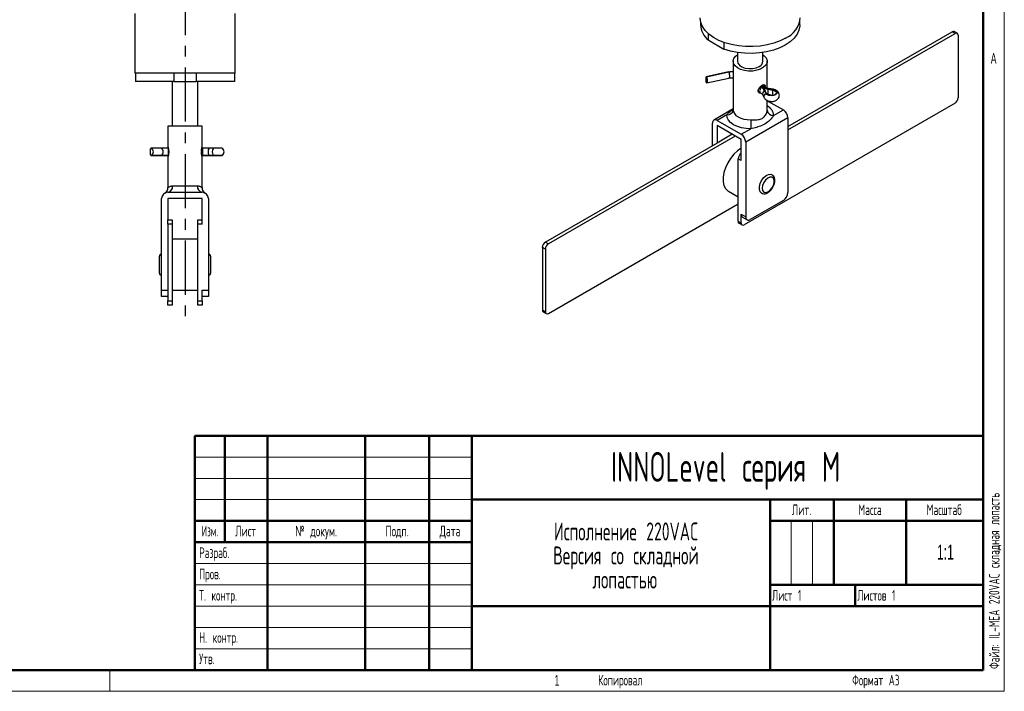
# Model space of a CAD drawing. Header units: millimetres. Extents: x 0 to 420, y 0 to 297.
# Tile 2 of 3: x 189 to 420, y 0 to 158. Entities that reach past the tile are written whole.
import ezdxf

# ---------------------------------------------------------------- set-up
doc = ezdxf.new("R2010")
doc.units = ezdxf.units.MM
doc.linetypes.add('CENTERX2', pattern=[20.32, 12.7, -2.54, 2.54, -2.54])
doc.layers.add('ОСЕВЫЕ', color=7, linetype='Continuous')
doc.layers.add('ОСНОВНОЙ', color=7, linetype='Continuous', lineweight=25)
doc.styles.add('SLDTEXTSTYLE0', font='TXT', dxfattribs={"width": 0.605, "bigfont": 'bigfont'})
doc.styles.add('SLDTEXTSTYLE1', font='TXT', dxfattribs={"width": 0.620146, "bigfont": 'bigfont'})
doc.styles.add('SLDTEXTSTYLE2', font='TXT', dxfattribs={"width": 0.605})
doc.styles.add('SLDTEXTSTYLE3', font='TXT', dxfattribs={"width": 0.559127, "bigfont": 'bigfont'})

# ---------------------------------------------------------------- blocks, each defined once
blk = doc.blocks.new('SW_NOTE_0')
at = {"color": 0, "linetype": 'Continuous', "lineweight": 0, "attachment_point": 2, "style": 'SLDTEXTSTYLE0'}
for s, insert, char_height in [('Исполнение 220VAC', (27.65, 5.44), 4.2333), ('Версия со складной', (27.63, -0.2), 4.2333), ('лопастью', (27.35, -5.85), 4.233)]:
    blk.add_mtext(s, dxfattribs=dict(at, insert=insert, char_height=char_height))

msp = doc.modelspace()

# ---------------------------------------------------------------- linework, layer by layer
at = {"color": 7, "linetype": 'Continuous', "lineweight": 18}
for p, q in [((420, 297), (420, 0)), ((230, 55), (295, 55)), ((230, 50), (295, 50)), ((230, 45), (295, 45)), ((370, 40), (370, 25)), ((375, 40), (375, 25)), ((230, 30), (295, 30)), ((230, 25), (295, 25)), ((230, 20), (295, 20)), ((230, 15), (295, 15)), ((230, 10), (295, 10)), ((0, 0), (420, 0))]:
    msp.add_line(p, q, dxfattribs=at)
at = {"color": 7, "linetype": 'Continuous', "lineweight": 50}
for p, q in [((415, 5), (415, 292)), ((230, 60), (415, 60)), ((230, 60), (230, 5)), ((237, 35), (237, 60)), ((247, 60), (247, 5)), ((270, 60), (270, 5)), ((285, 60), (285, 5)), ((295, 60), (295, 5)), ((295, 45), (415, 45)), ((365, 45), (365, 5)), ((380, 45), (380, 25)), ((397, 45), (397, 25)), ((230, 40), (295, 40)), ((365, 40), (415, 40)), ((230, 35), (295, 35)), ((365, 25), (415, 25)), ((385, 25), (385, 20)), ((295, 20), (415, 20)), ((20, 5), (415, 5))]:
    msp.add_line(p, q, dxfattribs=at)
at = {"color": 7, "linetype": 'Continuous', "lineweight": 25}
for p, q in [((215.93, 159.16), (215.93, 145.16)), ((239.43, 145.16), (239.43, 159.16)), ((348.7, 157.24), (348.7, 156.49)), ((372, 156.49), (372, 157.24)), ((408.93, 154.49), (408.23, 154.9)), ((350.47, 154.45), (350.47, 152.93)), ((350.47, 152.93), (354.18, 150.78)), ((369.19, 132.6), (407.73, 154.85)), ((369.19, 131.79), (408.43, 154.44)), ((408.43, 154.44), (407.73, 154.85)), ((409.14, 154.03), (409.14, 139.34)), ((354.18, 152.35), (354.18, 150.78)), ((357.35, 149.99), (357.35, 147.91)), ((363.35, 147.91), (363.35, 149.99)), ((356.35, 147.91), (356.35, 136.48)), ((364.35, 141.61), (364.35, 147.91)), ((239.43, 145.16), (215.93, 145.16)), ((216.03, 145.16), (216.03, 143.16)), ((225.05, 145.16), (225.05, 143.16)), ((230.3, 145.16), (230.3, 143.16)), ((239.33, 143.16), (239.33, 145.16)), ((350.02, 143.04), (350.02, 144.23)), ((355.27, 145.42), (350.04, 144.29)), ((355.32, 145.35), (350.09, 144.22)), ((350.13, 142.84), (355.36, 143.97)), ((225.05, 143.16), (216.03, 143.16)), ((224.68, 143.16), (224.68, 132.66)), ((225.05, 143.16), (230.3, 143.16)), ((239.33, 143.16), (230.3, 143.16)), ((230.68, 132.66), (230.68, 143.16)), ((363.03, 141.87), (362.81, 142)), ((363.39, 141.97), (363.03, 142.18)), ((364.03, 140.4), (363.71, 141.04)), ((364.21, 140.37), (363.9, 141.01)), ((364.55, 141.35), (365.66, 141.17)), ((364.55, 140.16), (364.55, 141.35)), ((364.61, 141.55), (364.63, 141.56)), ((364.61, 141.55), (365.71, 141.37)), ((365.74, 141.38), (364.63, 141.56)), ((365.66, 139.98), (365.66, 141.17)), ((362.52, 140.64), (362.77, 140.49)), ((363.31, 140), (363.62, 139.36)), ((363.62, 139.36), (363.63, 139.34)), ((364.35, 136.48), (364.35, 138.72)), ((364.55, 140.16), (365.66, 139.98)), ((364.57, 140.1), (365.67, 139.92)), ((365.66, 139.98), (365.89, 139.93)), ((356.35, 136.72), (351.82, 134.11)), ((408.43, 138.11), (358.94, 109.54)), ((364.35, 138.66), (368.13, 136.48)), ((364.35, 136.41), (364.35, 136.48)), ((365.85, 135.17), (368.13, 136.48)), ((354.85, 135.35), (352.57, 134.03)), ((369.19, 134.64), (359.29, 128.93)), ((369.19, 134.64), (369.19, 117.09)), ((223.68, 132.66), (223.68, 127.77)), ((231.68, 132.66), (223.68, 132.66)), ((231.68, 127.77), (231.68, 132.66)), ((351.51, 128.11), (351.51, 133.42)), ((352.57, 134.03), (358.23, 130.77)), ((358.23, 129.54), (352.57, 132.81)), ((352.57, 132.81), (352.57, 128.72)), ((358.23, 130.77), (360.51, 132.08)), ((356.82, 130.36), (312.97, 105.05)), ((356.11, 130.77), (352.57, 128.72)), ((358.23, 124.64), (358.23, 129.54)), ((219.61, 125.94), (219.61, 127.39)), ((222.05, 127.52), (219.73, 127.52)), ((222.11, 127.51), (219.79, 127.51)), ((223.75, 127.52), (222.05, 127.52)), ((223.75, 127.51), (222.11, 127.51)), ((223.75, 127.51), (223.75, 125.82)), ((231.79, 127.52), (231.61, 127.52)), ((233.35, 127.52), (231.79, 127.52)), ((231.79, 127.51), (231.79, 125.82)), ((233.32, 127.51), (231.79, 127.51)), ((234.32, 127.51), (233.32, 127.51)), ((234.35, 127.52), (233.35, 127.52)), ((236.29, 127.52), (234.35, 127.52)), ((352.57, 128.72), (312.27, 105.46)), ((359.29, 128.93), (359.29, 111.37)), ((219.73, 125.8), (222.05, 125.8)), ((222.11, 125.82), (219.79, 125.82)), ((222.05, 125.8), (223.75, 125.8)), ((223.75, 125.82), (222.11, 125.82)), ((223.68, 125.56), (223.68, 118.27)), ((231.61, 125.8), (231.79, 125.8)), ((231.68, 118.27), (231.68, 125.55)), ((233.32, 125.82), (231.79, 125.82)), ((231.79, 125.8), (233.35, 125.8)), ((234.32, 125.82), (233.32, 125.82)), ((233.35, 125.8), (234.35, 125.8)), ((234.35, 125.8), (236.29, 125.8)), ((357.52, 110.35), (357.52, 125.05)), ((358.23, 124.64), (357.52, 125.05)), ((224.77, 118.66), (230.58, 118.66)), ((222.18, 94.16), (222.18, 115.66)), ((223.68, 117.16), (231.68, 117.16)), ((231.68, 115.66), (223.68, 115.66)), ((223.68, 115.66), (223.68, 110.66)), ((231.68, 109.66), (231.68, 115.66)), ((233.18, 115.66), (233.18, 94.16)), ((355.23, 117.4), (357.52, 116.08)), ((312.97, 88.72), (357.52, 114.44)), ((368.13, 115.25), (360.35, 110.76)), ((358.23, 111.99), (359.29, 111.37)), ((358.23, 109.94), (358.23, 111.99)), ((358.54, 111.3), (359.6, 110.69)), ((223.68, 110.66), (224.68, 110.66)), ((223.68, 109.66), (223.68, 110.66)), ((224.68, 109.66), (223.68, 109.66)), ((223.68, 109.66), (223.68, 91.66)), ((224.68, 110.66), (224.68, 109.66)), ((224.68, 109.66), (224.68, 91.66)), ((230.68, 110.66), (231.68, 110.66)), ((230.68, 109.66), (230.68, 110.66)), ((230.68, 91.66), (230.68, 109.66)), ((231.68, 109.66), (230.68, 109.66)), ((357.52, 110.35), (358.23, 109.94)), ((357.73, 109.9), (358.44, 109.49)), ((230.68, 106.16), (224.68, 106.16)), ((312.27, 103.82), (311.56, 104.23)), ((311.56, 104.23), (311.56, 89.53)), ((312.27, 105.46), (312.97, 105.05)), ((221.68, 98.16), (221.68, 102.16)), ((233.68, 102.16), (233.68, 100.16)), ((312.27, 103.82), (312.27, 89.13)), ((233.68, 100.16), (233.68, 98.16)), ((222.18, 92.66), (222.18, 94.16)), ((222.18, 94.16), (223.68, 94.16)), ((223.68, 92.66), (222.18, 92.66)), ((224.68, 94.16), (230.68, 94.16)), ((231.68, 94.16), (233.18, 94.16)), ((231.68, 91.66), (231.68, 94.16)), ((233.18, 92.66), (231.68, 92.66)), ((233.18, 94.16), (233.18, 92.66)), ((223.68, 90.66), (223.68, 91.66)), ((223.68, 91.66), (224.68, 91.66)), ((224.68, 90.66), (223.68, 90.66)), ((224.68, 91.66), (224.68, 90.66)), ((230.68, 91.66), (231.68, 91.66)), ((230.68, 90.66), (230.68, 91.66)), ((231.68, 90.66), (230.68, 90.66)), ((231.68, 91.66), (231.68, 90.66)), ((311.56, 89.53), (312.27, 89.13)), ((311.77, 89.08), (312.47, 88.67))]:
    msp.add_line(p, q, dxfattribs=at)
at = {"color": 8, "linetype": 'Continuous', "lineweight": 25}
for p, q in [((362.91, 141.83), (362.74, 141.93)), ((362.81, 142.01), (363.1, 141.84)), ((363, 142.16), (363.24, 142.02)), ((363.1, 141.78), (363.1, 141.84)), ((363.24, 142.02), (363.38, 141.97)), ((365.71, 141.37), (365.74, 141.38)), ((231.79, 127.51), (231.61, 127.51)), ((231.79, 127.52), (231.79, 127.51)), ((236.35, 127.51), (234.32, 127.51)), ((231.79, 125.82), (231.61, 125.82)), ((231.79, 125.82), (231.79, 125.8)), ((236.35, 125.82), (234.32, 125.82))]:
    msp.add_line(p, q, dxfattribs=at)
at = {"color": 7, "linetype": 'Continuous', "lineweight": 25, "flags": 128}
for points in [[(368.66, 153.32), (367.36, 152.68), (365.91, 152.15), (364.35, 151.74), (362.69, 151.47), (360.99, 151.35), (359.28, 151.37), (357.59, 151.53), (355.95, 151.83), (354.41, 152.27), (353, 152.83), (351.74, 153.5), (350.67, 154.27), (349.8, 155.13), (349.16, 156.05), (348.76, 157.01), (348.6, 158), (348.6, 158.12)], [(372, 156.49), (371.99, 156.22), (371.79, 155.23), (371.34, 154.26), (370.65, 153.34), (369.72, 152.49), (368.59, 151.73), (367.27, 151.08), (365.8, 150.54), (364.21, 150.14), (362.53, 149.88), (360.81, 149.77), (359.07, 149.8), (357.36, 149.99), (355.72, 150.32), (354.18, 150.78)], [(363.35, 149.44), (363.66, 149.21), (364.11, 148.7), (364.33, 148.13), (364.3, 147.55), (364.02, 147), (363.51, 146.5), (362.8, 146.09), (361.94, 145.79), (360.98, 145.63), (359.97, 145.61), (359, 145.74), (358.1, 146), (357.35, 146.39), (356.79, 146.87), (356.45, 147.41), (356.35, 147.99), (356.51, 148.56), (356.91, 149.09), (357.35, 149.44)], [(357.35, 147.91), (357.45, 147.47), (357.81, 146.99), (358.39, 146.6), (359.15, 146.33), (360.01, 146.19), (360.91, 146.21), (361.75, 146.38), (362.47, 146.69)], [(350.02, 144.23), (350.02, 144.26), (350.03, 144.28), (350.04, 144.29), (350.05, 144.29), (350.06, 144.28), (350.07, 144.27), (350.08, 144.25), (350.09, 144.22)], [(350.09, 144.22), (350.16, 143.98), (350.22, 143.73), (350.25, 143.49), (350.26, 143.27), (350.25, 143.08), (350.22, 142.94), (350.16, 142.86), (350.09, 142.84)], [(365.66, 141.17), (366.09, 141.04), (366.39, 140.82), (366.51, 140.55), (366.43, 140.28), (366.17, 140.04), (365.76, 139.89), (365.29, 139.85), (364.82, 139.92), (364.44, 140.09), (364.22, 140.34)], [(365.74, 141.38), (365.77, 141.36), (365.78, 141.35)], [(364.22, 140.34), (364.22, 140.36), (364.21, 140.37)], [(364.31, 140.21), (364.35, 140.2), (364.55, 140.16)], [(365.67, 139.92), (365.67, 139.93), (365.66, 139.94), (365.66, 139.96), (365.66, 139.98)], [(360.51, 132.08), (359.39, 132.13), (358.32, 132.31), (357.33, 132.6), (356.46, 133.01), (355.75, 133.51), (355.24, 134.08), (354.93, 134.71), (354.85, 135.35)], [(358.23, 127.5), (357.35, 126.88), (356.5, 126.08), (355.73, 125.12), (355.08, 124.06), (354.55, 122.93), (354.19, 121.79), (354.01, 120.68), (354.01, 119.65), (354.19, 118.76), (354.55, 118.03), (355.08, 117.5), (355.23, 117.4)], [(362.99, 116.96), (362.68, 117.26), (362.5, 117.79), (362.5, 118.46), (362.68, 119.2), (363.04, 119.94), (363.53, 120.59), (364.09, 121.08), (364.67, 121.36), (365.21, 121.4), (365.52, 121.28)], [(363.18, 118.11), (363.27, 117.58), (363.55, 117.22), (363.96, 117.1), (364.46, 117.23), (364.98, 117.58), (365.44, 118.12), (365.8, 118.76), (365.98, 119.43), (365.98, 120.03), (365.8, 120.48), (365.44, 120.72), (364.98, 120.72), (364.46, 120.48), (363.96, 120.02), (363.55, 119.42), (363.27, 118.76), (363.18, 118.11)]]:
    msp.add_lwpolyline(points, dxfattribs=at)
at = {"color": 8, "linetype": 'Continuous', "lineweight": 25, "flags": 128}
for points in [[(355.27, 145.42), (355.28, 145.42), (355.29, 145.41), (355.3, 145.4), (355.31, 145.37), (355.32, 145.35)], [(355.32, 145.35), (355.4, 145.11), (355.45, 144.86), (355.48, 144.62), (355.5, 144.4), (355.48, 144.21), (355.45, 144.07), (355.4, 143.99), (355.36, 143.97)], [(362.91, 141.83), (362.77, 141.62), (362.66, 141.39), (362.59, 141.16), (362.57, 140.94), (362.59, 140.75), (362.66, 140.6), (362.76, 140.5)], [(366.65, 140.85), (366.71, 140.65), (366.62, 140.33), (366.31, 140.06), (365.84, 139.88), (365.28, 139.83), (364.73, 139.91), (364.29, 140.11), (364.03, 140.4), (364.03, 140.4)], [(364.57, 140.1), (364.56, 140.11), (364.56, 140.12), (364.55, 140.14), (364.55, 140.16)], [(356.35, 136.48), (356.41, 136.08), (356.63, 135.63), (357.01, 135.21), (357.52, 134.85), (358.15, 134.55), (358.87, 134.34), (359.65, 134.21), (360.47, 134.17)], [(222.05, 127.52), (222.08, 127.52), (222.11, 127.51)], [(233.35, 127.52), (233.33, 127.52), (233.32, 127.51)], [(234.35, 127.52), (234.34, 127.52), (234.32, 127.51)], [(222.11, 125.82), (222.08, 125.81), (222.05, 125.8)], [(233.32, 125.82), (233.33, 125.81), (233.35, 125.8)], [(234.32, 125.82), (234.34, 125.81), (234.35, 125.8)]]:
    msp.add_lwpolyline(points, dxfattribs=at)
at = {"color": 7, "linetype": 'Continuous', "lineweight": 25}
for centre, radius, start, end in [((366.29, 158.66), 5.83, 293.9438, 354.7361), ((353.58, 156.69), 4.88, 182.3739, 230.4079), ((408.02, 154.44), 0.503, 65.6929, 125.6176), ((408.71, 154.1), 0.437, 350.786, 129.2033), ((361.88, 148.04), 1.47, 293.5055, 355.1744), ((355.96, 142.04), 3.39, 83.3369, 101.9335), ((350.29, 143.02), 0.266, 175.3009, 222.8451), ((362.01, 140.1), 1.94, 28.6947, 62.2198), ((362.99, 141.82), 0.0637, 352.6281, 56.0597), ((362.09, 139.98), 2.07, 28.6947, 62.2198), ((363.28, 141.84), 0.176, 101.2731, 181.1773), ((365.19, 145.61), 4.31, 241.0664, 261.519), ((365.21, 145.56), 4.05, 241.0664, 261.519), ((364.88, 141.37), 0.325, 146.0856, 184.2502), ((365.98, 141.19), 0.325, 146.0856, 184.2502), ((365.65, 140.17), 1.2, 34.1037, 87.1102), ((407.61, 139.41), 1.54, 302.6055, 357.3945), ((365.75, 136.57), 1.41, 186.3949, 273.9762), ((366.89, 134.54), 2.31, 2.6055, 57.3945), ((352.16, 133.52), 0.655, 50.7967, 189.214), ((410.6, 134.17), 50.13, 179.9946, 182.3845), ((356.99, 128.82), 2.31, 2.6055, 57.3945), ((219.73, 127.4), 0.122, 60.4004, 184.4572), ((219.22, 126.66), 1.02, 304.1251, 55.8749), ((221.54, 126.66), 1.02, 304.1251, 55.8749), ((234.62, 126.66), 1.55, 147.1809, 212.8191), ((235.63, 126.66), 1.55, 147.1809, 212.8191), ((236.29, 127.39), 0.133, 60.0654, 90), ((235.87, 126.66), 0.972, 299.9346, 60.0654), ((219.73, 125.93), 0.122, 175.5428, 299.5996), ((236.29, 125.94), 0.133, 270, 299.9346), ((359.06, 124.98), 1.54, 122.6055, 177.3945), ((222.18, 118.26), 1.5, 301.4877, 0.1564), ((223.43, 118.49), 1.35, 280.4008, 7.5445), ((231.92, 118.49), 1.35, 172.4555, 259.5992), ((233.18, 118.26), 1.5, 179.6815, 238.5123), ((223.68, 115.66), 1.5, 90, 180), ((231.68, 115.66), 1.5, 0, 90), ((366.89, 117.19), 2.31, 302.6055, 357.3945), ((358.96, 111.91), 0.739, 173.7012, 234.9867), ((359.94, 111.27), 0.655, 170.786, 309.2033), ((358.01, 110.3), 0.493, 173.7012, 234.9867), ((358.66, 109.88), 0.437, 170.786, 309.2033), ((313.09, 104.16), 1.54, 122.6055, 177.3945), ((313.8, 103.75), 1.54, 122.6055, 177.3945), ((222.18, 102.16), 0.5, 90, 180), ((233.18, 102.16), 0.5, 0, 90), ((222.18, 98.16), 0.5, 180, 270), ((233.18, 98.16), 0.5, 270, 0), ((312.05, 89.48), 0.493, 173.7012, 234.9867), ((312.7, 89.06), 0.437, 170.786, 309.2033)]:
    msp.add_arc(centre, radius, start, end, dxfattribs=at)
at = {"color": 8, "linetype": 'Continuous', "lineweight": 25}
for centre, radius, start, end in [((355.96, 142.36), 3.05, 82.581, 101.9458), ((363, 141.77), 0.102, 75.7099, 150.3058), ((364.1, 140.29), 0.839, 116.986, 200.318), ((363.79, 140.94), 0.128, 35.6564, 128.7002), ((364.41, 139.65), 0.839, 116.986, 200.318), ((364.11, 140.3), 0.128, 35.6564, 128.7002), ((355, 136.71), 1.37, 263.823, 350.8235), ((363.18, 135.03), 2.67, 2.802, 64.0046)]:
    msp.add_arc(centre, radius, start, end, dxfattribs=at)
at = {"color": 7, "linetype": 'Continuous', "lineweight": 25}
for points, knots in [([(355.36, 143.97), (355.45, 143.99), (355.69, 144.03), (356.05, 144.05), (356.28, 144.01), (356.35, 144)], [0, 0, 0, 0, 0.273465, 0.774296, 1, 1, 1, 1]), ([(362.24, 141.11), (362.24, 141.11), (362.23, 141.05), (362.25, 140.95), (362.32, 140.77), (362.42, 140.64), (362.51, 140.62), (362.51, 140.62)], [0, 0, 0, 0, 0.000025, 0.250043, 0.500073, 0.998886, 1, 1, 1, 1]), ([(362.79, 140.39), (362.7, 140.4), (362.51, 140.42), (362.34, 140.6), (362.25, 140.8), (362.23, 140.98), (362.25, 141.16), (362.34, 141.42), (362.53, 141.73), (362.85, 142.06), (363.19, 142.31), (363.49, 142.43), (363.71, 142.42), (363.82, 142.28), (363.87, 142.09), (363.88, 141.94), (363.87, 141.82), (363.87, 141.77)], [0, 0, 0, 0, 0.073147, 0.161605, 0.205567, 0.249404, 0.293366, 0.337291, 0.425906, 0.515868, 0.606744, 0.697525, 0.787433, 0.875967, 0.91998, 0.963908, 1, 1, 1, 1]), ([(363.65, 141.84), (363.65, 141.87), (363.66, 141.95), (363.65, 142.08), (363.61, 142.24), (363.53, 142.37), (363.41, 142.36), (363.36, 142.36)], [0, 0, 0, 0, 0.080809, 0.247965, 0.414977, 0.747923, 1, 1, 1, 1]), ([(364.63, 141.56), (364.51, 141.58), (364.15, 141.65), (363.72, 141.8), (363.47, 141.93), (363.39, 141.97)], [0, 0, 0, 0, 0.257491, 0.75507, 1, 1, 1, 1]), ([(363.63, 139.34), (363.68, 139.26), (363.77, 139.11), (364.04, 138.86), (364.45, 138.64), (364.99, 138.5), (365.48, 138.48), (365.9, 138.53), (366.32, 138.66), (366.71, 138.88), (367.04, 139.26), (367.21, 139.71), (367.19, 140.16), (367.03, 140.54), (366.78, 140.84), (366.5, 141.05), (366.16, 141.24), (365.91, 141.31), (365.78, 141.35)], [0, 0, 0, 0, 0.049373, 0.095957, 0.1807, 0.255388, 0.32078, 0.377613, 0.426528, 0.50814, 0.576876, 0.652869, 0.715981, 0.796559, 0.842986, 0.892809, 0.945406, 1, 1, 1, 1]), ([(362.77, 140.49), (362.85, 140.45), (363.06, 140.31), (363.24, 140.13), (363.29, 140.03), (363.31, 140)], [0, 0, 0, 0, 0.256674, 0.742876, 1, 1, 1, 1]), ([(360.47, 134.17), (360.87, 134.17), (361.68, 134.15), (362.7, 134.25), (363.33, 134.59), (363.83, 135.06), (364.22, 135.67), (364.31, 136.17), (364.35, 136.41)], [0, 0, 0, 0, 0.201341, 0.397423, 0.578071, 0.619921, 0.817845, 1, 1, 1, 1]), ([(365.85, 135.17), (365.67, 134.92), (365.29, 134.38), (364.35, 133.52), (363.18, 132.83), (361.88, 132.38), (360.95, 132.18), (360.51, 132.08)], [0, 0, 0, 0, 0.169043, 0.371056, 0.610353, 0.812023, 1, 1, 1, 1]), ([(223.68, 127.77), (223.68, 127.76), (223.69, 127.72), (223.76, 127.47), (223.82, 127.16), (223.84, 126.88), (223.85, 126.66), (223.84, 126.44), (223.82, 126.16), (223.76, 125.86), (223.69, 125.6), (223.68, 125.57), (223.68, 125.56)], [0, 0, 0, 0, 0.127112, 0.253135, 0.377104, 0.438638, 0.500188, 0.561619, 0.623184, 0.747128, 0.873041, 1, 1, 1, 1]), ([(231.68, 125.55), (231.67, 125.57), (231.66, 125.61), (231.59, 125.86), (231.54, 126.16), (231.51, 126.44), (231.5, 126.66), (231.51, 126.88), (231.54, 127.16), (231.59, 127.47), (231.66, 127.72), (231.68, 127.8), (231.66, 127.73), (231.63, 127.58), (231.61, 127.52)], [0, 0, 0, 0, 0.104924, 0.208721, 0.310778, 0.361498, 0.412074, 0.462794, 0.513472, 0.615709, 0.7195, 0.824347, 0.929084, 1, 1, 1, 1]), ([(363.01, 116.99), (363.11, 116.93), (363.36, 116.79), (363.84, 116.8), (364.37, 116.97), (364.9, 117.33), (365.4, 117.85), (365.8, 118.49), (366.07, 119.19), (366.18, 119.9), (366.11, 120.51), (365.88, 121), (365.63, 121.18), (365.52, 121.26)], [0, 0, 0, 0, 0.060317, 0.146896, 0.236058, 0.332715, 0.433204, 0.533642, 0.634506, 0.736806, 0.841928, 0.929985, 1, 1, 1, 1])]:
    msp.add_open_spline(points, degree=3, knots=knots, dxfattribs=at)
at = {"color": 8, "linetype": 'Continuous', "lineweight": 25}
for points, knots in [([(354.85, 135.35), (355.03, 135.57), (355.42, 136.04), (355.96, 136.42), (356.34, 136.64), (356.35, 136.65)], [0, 0, 0, 0, 0.448123, 0.983646, 1, 1, 1, 1]), ([(223.68, 118.27), (223.68, 118.27), (223.69, 118.27), (223.76, 118.32), (223.88, 118.41), (224.11, 118.53), (224.4, 118.64), (224.64, 118.65), (224.77, 118.66)], [0, 0, 0, 0, 0.156573, 0.239995, 0.435521, 0.635633, 0.815468, 1, 1, 1, 1]), ([(230.58, 118.66), (230.65, 118.66), (230.79, 118.66), (230.97, 118.62), (231.13, 118.57), (231.28, 118.51), (231.4, 118.45), (231.49, 118.39), (231.57, 118.34), (231.63, 118.3), (231.67, 118.27), (231.67, 118.27), (231.67, 118.27)], [0, 0, 0, 0, 0.0984722, 0.1980224, 0.300235, 0.4031564, 0.4998273, 0.5969906, 0.6957582, 0.7951747, 0.883899, 1, 1, 1, 1])]:
    msp.add_open_spline(points, degree=3, knots=knots, dxfattribs=at)
at = {"layer": 'ОСЕВЫЕ', "linetype": 'CENTERX2'}
msp.add_line((227.68, 268.38), (227.68, 87.28), dxfattribs=at)
at = {"layer": 'ОСНОВНОЙ', "linetype": 'Continuous', "lineweight": 18}
for p, q in [((415, 292), (415, 5)), ((415, 148.5), (415, 148.5)), ((415, 5), (20, 5)), ((210, 5), (210, 0)), ((217.5, 5), (217.5, 5))]:
    msp.add_line(p, q, dxfattribs=at)

# ---------------------------------------------------------------- block references
at = {"color": 7, "linetype": 'Continuous', "lineweight": 0}
msp.add_blockref('SW_NOTE_0', (303.55, 34.21), dxfattribs=at)

# ---------------------------------------------------------------- texts
at = {"color": 7, "linetype": 'Continuous', "lineweight": 0, "insert": (416.38, 5.25), "char_height": 2.5, "attachment_point": 1, "rotation": 90, "style": 'SLDTEXTSTYLE0'}
msp.add_mtext('Файл: IL-MEA 220VAC складная лопасть', dxfattribs=at)
at = {"color": 7, "linetype": 'Continuous', "lineweight": 0}
for s, insert, char_height, attachment_point, style in [('INNOLevel серия М', (354.59, 56.19), 7, 2, 'SLDTEXTSTYLE0'), ('Масштаб', (405.89, 43.87), 2.5, 2, 'SLDTEXTSTYLE1'), ('Лит.', (372.41, 43.87), 2.5, 2, 'SLDTEXTSTYLE1'), ('Масса', (388.49, 43.87), 2.5, 2, 'SLDTEXTSTYLE1'), ('Изм.', (233.52, 38.87), 2.5, 2, 'SLDTEXTSTYLE3'), ('Лист', (241.9, 38.87), 2.5, 2, 'SLDTEXTSTYLE1'), ('№ докум.', (258.46, 38.87), 2.5, 2, 'SLDTEXTSTYLE1'), ('Подп.', (277.48, 38.87), 2.5, 2, 'SLDTEXTSTYLE1'), ('Дата', (289.89, 38.87), 2.5, 2, 'SLDTEXTSTYLE1'), ('Разраб.', (231, 33.78), 2.5, 1, 'SLDTEXTSTYLE0'), ('1:1', (406.17, 34.44), 3.5, 2, 'SLDTEXTSTYLE2'), ('Пров.', (231, 28.78), 2.5, 1, 'SLDTEXTSTYLE0'), ('Т. контр.', (231, 23.78), 2.5, 1, 'SLDTEXTSTYLE0'), ('Лист 1', (365.5, 23.78), 2.5, 1, 'SLDTEXTSTYLE0'), ('Листов 1', (385.5, 23.78), 2.5, 1, 'SLDTEXTSTYLE0'), ('Н. контр.', (231, 13.87), 2.5, 1, 'SLDTEXTSTYLE0'), ('Утв.', (231, 8.87), 2.5, 1, 'SLDTEXTSTYLE0'), ('Копировал', (329.87, 3.87), 2.5, 2, 'SLDTEXTSTYLE0'), ('Формат А3', (389.85, 3.87), 2.5, 2, 'SLDTEXTSTYLE0')]:
    msp.add_mtext(s, dxfattribs=dict(at, insert=insert, char_height=char_height, attachment_point=attachment_point, style=style))
at = {"layer": 'ОСНОВНОЙ', "char_height": 2.5, "attachment_point": 2, "style": 'SLDTEXTSTYLE2'}
for s, insert in [('A', (417.49, 149.82)), ('1', (314.98, 3.82))]:
    msp.add_mtext(s, dxfattribs=dict(at, insert=insert))

doc.saveas('drawing.dxf')
